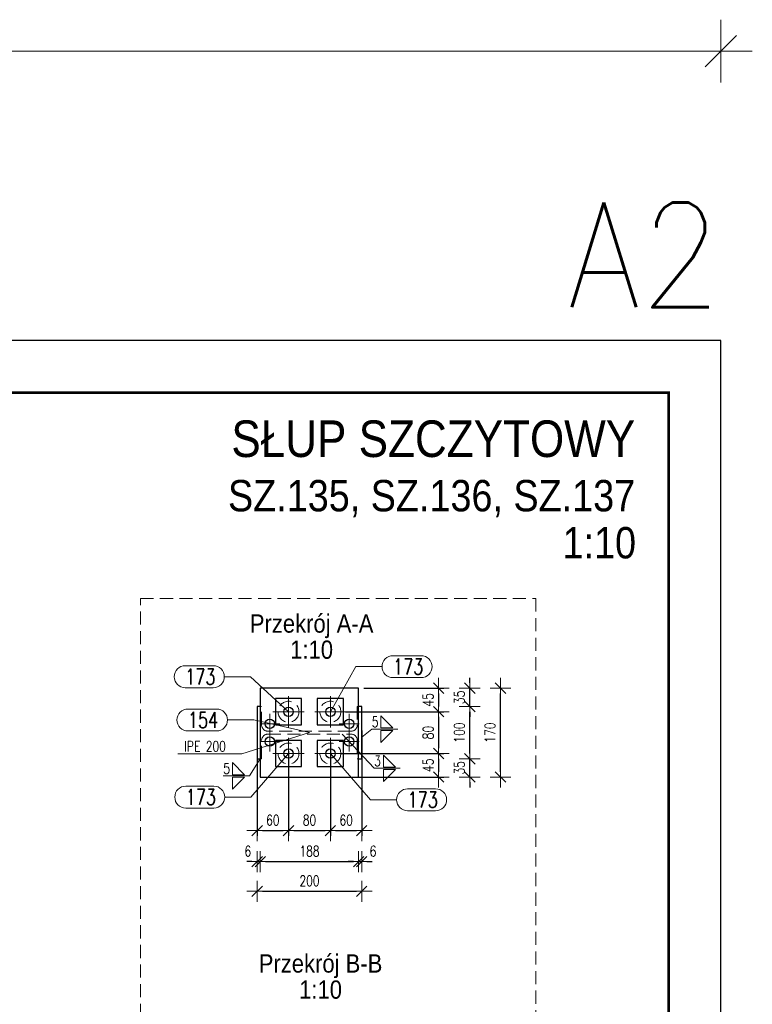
# Model space of a CAD drawing. Header units: millimetres. Extents: x -165 to 441, y 14674 to 15169.
# Tile 21 of 21: x 301 to 441, y 14967 to 15155. Entities that reach past the tile are written whole.
import ezdxf
from ezdxf.enums import TextEntityAlignment as Align

# ---------------------------------------------------------------- set-up
doc = ezdxf.new("R2010")
doc.units = ezdxf.units.MM
doc.header["$LTSCALE"] = 10
doc.linetypes.add('HIDDEN', pattern=[0.375, 0.25, -0.125])
doc.linetypes.add('MITTE', pattern=[2, 1.25, -0.25, 0.25, -0.25])
doc.layers.get('Defpoints').update_dxf_attribs({"color": 1})
doc.layers.add('_FORMATKA', color=8, linetype='Continuous', plot=False)
for name, color, linetype, lineweight in [('_RAMKA', 7, 'Continuous', 35), ('PS_DIM', 4, 'Continuous', 13), ('PS_Hidden', 2, 'HIDDEN', 9), ('PS_Mid', 5, 'MITTE', 15), ('PS_Pos', 1, 'Continuous', 15), ('PS_SOLID', 7, 'Continuous', 30), ('PS_TEXT', 3, 'Continuous', 18), ('PS_Weld', 1, 'Continuous', 9)]:
    doc.layers.add(name, color=color, linetype=linetype, lineweight=lineweight)
doc.styles.add('ARIAL', font='arial.ttf')
doc.styles.add('gil', font='txt', dxfattribs={"width": 0.9})
doc.styles.add('simplex', font='simplex.shx', dxfattribs={"width": 0.75})
doc.dimstyles.new('1_10_PRZ', dxfattribs={"dimtxt": 2, "dimasz": 1, "dimexe": 2, "dimexo": 5, "dimgap": 1, "dimtad": 1, "dimdec": 0, "dimlfac": 10, "dimtxsty": 'simplex', "dimblk": 'dimznak', "dimcen": 2, "dimse1": 1, "dimse2": 1, "dimclrt": 3, "dimadec": 1, "dimazin": 0, "dimtfac": 1, "dimtdec": 0, "dimtix": 1, "dimtmove": 2, "dimatfit": 3, "dimldrblk": 'dim-grot', "dimfxl": 1, "dimarcsym": 0})
doc.dimstyles.new('1_10_SC', dxfattribs={"dimtxt": 2, "dimasz": 1, "dimexe": 1, "dimexo": 1, "dimgap": 1, "dimtad": 1, "dimdec": 0, "dimlfac": 10, "dimtxsty": 'simplex', "dimblk": 'dimznak', "dimcen": 2, "dimclrd": 256, "dimclre": 256, "dimclrt": 3, "dimadec": 1, "dimazin": 0, "dimtfac": 1, "dimtdec": 0, "dimtix": 1, "dimtmove": 2, "dimatfit": 3, "dimldrblk": 'dim-grot', "dimfxl": 1, "dimarcsym": 0})

# ---------------------------------------------------------------- blocks, each defined once
blk = doc.blocks.new('dimznak')
at = {"color": 0}
for points in [[(0, 2), (0, -2)], [(-2, 0), (2, 0)]]:
    blk.add_lwpolyline(points, dxfattribs=at)
at = {"color": 2}
blk.add_lwpolyline([(1, 1), (-1, -1)], dxfattribs=at)
blk = doc.blocks.new('*D155')
at = {"color": 252, "lineweight": -2, "transparency": 16777216}
blk.add_line((-591, 475.33), (-3, 475.33), dxfattribs=at)
at = {"layer": 'Defpoints', "color": 0, "transparency": 16777216}
for p in [(0, 475.33), (-594, 420), (0, 420)]:
    blk.add_point(p, dxfattribs=at)
at = {"color": 252, "lineweight": -2, "transparency": 16777216, "xscale": 3, "yscale": 3, "zscale": 3, "rotation": 180}
blk.add_blockref('dimznak', (-594, 475.33), dxfattribs=at)
at = {"color": 252, "lineweight": -2, "transparency": 16777216, "xscale": 3, "yscale": 3, "zscale": 3}
blk.add_blockref('dimznak', (0, 475.33), dxfattribs=at)
at = {"color": 252, "transparency": 16777216, "insert": (-297, 485.83), "char_height": 15, "attachment_point": 5, "style": 'simplex'}
blk.add_mtext('594', dxfattribs=at)
blk = doc.blocks.new('dim-grot')
blk.add_hatch(color=256).paths.add_polyline_path([(0, 0), (-2, 0.5), (-2, -0.5)])
blk.add_lwpolyline([(0, 0), (-2, 0.5), (-2, -0.5), (0, 0)])
blk = doc.blocks.new('Tytuł rysunku')
at = {"layer": 'PS_TEXT', "style": 'ARIAL', "flags": 4}
for tag, height, p in [('TYTUŁ1', 7, (-61.19, -9.34)), ('TYTUŁ2', 6, (-61.19, -19.72)), ('SKALA', 6, (-61.19, -28.72))]:
    blk.add_attdef(tag, text='', height=height, dxfattribs=at).set_placement(p, align=Align.MIDDLE_CENTER)
blk = doc.blocks.new('*D160')
at = {"layer": 'Defpoints', "color": 0, "transparency": 16777216}
for p in [(346.59, 15013.76), (366.59, 15013.76), (366.59, 14988.42)]:
    blk.add_point(p, dxfattribs=at)
at = {"layer": 'PS_DIM', "color": 0, "lineweight": -2, "transparency": 16777216}
blk.add_line((347.59, 14988.42), (365.59, 14988.42), dxfattribs=at)
at = {"layer": 'PS_DIM', "color": 0, "lineweight": -2, "transparency": 16777216, "rotation": 180}
blk.add_blockref('dimznak', (346.59, 14988.42), dxfattribs=at)
at = {"layer": 'PS_DIM', "color": 0, "lineweight": -2, "transparency": 16777216}
blk.add_blockref('dimznak', (366.59, 14988.42), dxfattribs=at)
at = {"layer": 'PS_DIM', "color": 3, "transparency": 16777216, "insert": (356.59, 14990.42), "char_height": 2, "attachment_point": 5, "style": 'simplex'}
blk.add_mtext('200', dxfattribs=at)
blk = doc.blocks.new('*D161')
at = {"layer": 'Defpoints', "color": 0, "transparency": 16777216}
for p in [(365.99, 15027.26), (393.12, 15027.26), (365.99, 15010.26)]:
    blk.add_point(p, dxfattribs=at)
at = {"layer": 'PS_DIM', "color": 0, "lineweight": -2, "transparency": 16777216}
blk.add_line((393.12, 15011.26), (393.12, 15026.26), dxfattribs=at)
for p, rotation in [((393.12, 15027.26), 90), ((393.12, 15010.26), 270)]:
    blk.add_blockref('dimznak', p, dxfattribs=dict(at, rotation=rotation))
at = {"layer": 'PS_DIM', "color": 3, "transparency": 16777216, "insert": (391.12, 15018.76), "char_height": 2, "attachment_point": 5, "rotation": 90, "style": 'simplex'}
blk.add_mtext('170', dxfattribs=at)
blk = doc.blocks.new('Przekrój')
at = {"layer": 'PS_DIM', "style": 'ARIAL', "flags": 4}
for tag, p in [('PRZEKRÓJ', (7.89, 7.75)), ('SKALA', (7.89, 1.75))]:
    blk.add_attdef(tag, text='', height=3.5, dxfattribs=at).set_placement(p, align=Align.MIDDLE_CENTER)
blk = doc.blocks.new('*D162')
at = {"layer": 'Defpoints', "color": 0, "transparency": 16777216}
for p in [(365.99, 15027.26), (362.49, 15022.76), (381.28, 15022.76)]:
    blk.add_point(p, dxfattribs=at)
at = {"layer": 'PS_DIM', "lineweight": -2, "transparency": 16777216}
for p, q in [((366.99, 15027.26), (382.28, 15027.26)), ((381.28, 15026.26), (381.28, 15023.76)), ((363.49, 15022.76), (382.28, 15022.76))]:
    blk.add_line(p, q, dxfattribs=at)
for p, rotation in [((381.28, 15027.26), 90), ((381.28, 15022.76), 270)]:
    blk.add_blockref('dimznak', p, dxfattribs=dict(at, rotation=rotation))
at = {"layer": 'PS_DIM', "color": 3, "transparency": 16777216, "insert": (379.28, 15025.01), "char_height": 2, "attachment_point": 5, "rotation": 90, "style": 'simplex'}
blk.add_mtext('45', dxfattribs=at)
blk = doc.blocks.new('*D163')
at = {"layer": 'Defpoints', "color": 0, "transparency": 16777216}
for p in [(362.49, 15022.76), (361.49, 15014.76), (381.28, 15014.76)]:
    blk.add_point(p, dxfattribs=at)
at = {"layer": 'PS_DIM', "lineweight": -2, "transparency": 16777216}
for p, q in [((363.49, 15022.76), (382.28, 15022.76)), ((381.28, 15021.76), (381.28, 15015.76)), ((362.49, 15014.76), (382.28, 15014.76))]:
    blk.add_line(p, q, dxfattribs=at)
for p, rotation in [((381.28, 15022.76), 90), ((381.28, 15014.76), 270)]:
    blk.add_blockref('dimznak', p, dxfattribs=dict(at, rotation=rotation))
at = {"layer": 'PS_DIM', "color": 3, "transparency": 16777216, "insert": (379.28, 15018.76), "char_height": 2, "attachment_point": 5, "rotation": 90, "style": 'simplex'}
blk.add_mtext('80', dxfattribs=at)
blk = doc.blocks.new('*D164')
at = {"layer": 'Defpoints', "color": 0, "transparency": 16777216}
for p in [(361.49, 15014.76), (364.65, 15010.26), (381.28, 15010.26)]:
    blk.add_point(p, dxfattribs=at)
at = {"layer": 'PS_DIM', "lineweight": -2, "transparency": 16777216}
for p, q in [((362.49, 15014.76), (382.28, 15014.76)), ((381.28, 15013.76), (381.28, 15011.26)), ((365.65, 15010.26), (382.28, 15010.26))]:
    blk.add_line(p, q, dxfattribs=at)
for p, rotation in [((381.28, 15014.76), 90), ((381.28, 15010.26), 270)]:
    blk.add_blockref('dimznak', p, dxfattribs=dict(at, rotation=rotation))
at = {"layer": 'PS_DIM', "color": 3, "transparency": 16777216, "insert": (379.28, 15012.51), "char_height": 2, "attachment_point": 5, "rotation": 90, "style": 'simplex'}
blk.add_mtext('45', dxfattribs=at)
blk = doc.blocks.new('*D165')
at = {"layer": 'Defpoints', "color": 0, "transparency": 16777216}
for p in [(366.59, 15013.76), (387.25, 15013.76), (364.65, 15010.26)]:
    blk.add_point(p, dxfattribs=at)
at = {"layer": 'PS_DIM', "color": 0, "lineweight": -2, "transparency": 16777216}
for p, q in [((387.25, 15014.76), (387.25, 15015.76)), ((387.25, 15010.26), (387.25, 15013.76)), ((387.25, 15009.26), (387.25, 15008.26))]:
    blk.add_line(p, q, dxfattribs=at)
for p, rotation in [((387.25, 15013.76), 270), ((387.25, 15010.26), 90)]:
    blk.add_blockref('dimznak', p, dxfattribs=dict(at, rotation=rotation))
at = {"layer": 'PS_DIM', "color": 3, "transparency": 16777216, "insert": (385.25, 15012.01), "char_height": 2, "attachment_point": 5, "rotation": 90, "style": 'simplex'}
blk.add_mtext('35', dxfattribs=at)
blk = doc.blocks.new('*D166')
at = {"layer": 'Defpoints', "color": 0, "transparency": 16777216}
for p in [(366.59, 15023.76), (387.25, 15023.76), (366.59, 15013.76)]:
    blk.add_point(p, dxfattribs=at)
at = {"layer": 'PS_DIM', "color": 0, "lineweight": -2, "transparency": 16777216}
blk.add_line((387.25, 15014.76), (387.25, 15022.76), dxfattribs=at)
for p, rotation in [((387.25, 15023.76), 90), ((387.25, 15013.76), 270)]:
    blk.add_blockref('dimznak', p, dxfattribs=dict(at, rotation=rotation))
at = {"layer": 'PS_DIM', "color": 3, "transparency": 16777216, "insert": (385.25, 15018.76), "char_height": 2, "attachment_point": 5, "rotation": 90, "style": 'simplex'}
blk.add_mtext('100', dxfattribs=at)
blk = doc.blocks.new('*D167')
at = {"layer": 'Defpoints', "color": 0, "transparency": 16777216}
for p in [(365.09, 15027.26), (387.25, 15027.26), (366.59, 15023.76)]:
    blk.add_point(p, dxfattribs=at)
at = {"layer": 'PS_DIM', "color": 0, "lineweight": -2, "transparency": 16777216}
for p, q in [((387.25, 15028.26), (387.25, 15029.26)), ((387.25, 15023.76), (387.25, 15027.26)), ((387.25, 15022.76), (387.25, 15021.76))]:
    blk.add_line(p, q, dxfattribs=at)
for p, rotation in [((387.25, 15027.26), 270), ((387.25, 15023.76), 90)]:
    blk.add_blockref('dimznak', p, dxfattribs=dict(at, rotation=rotation))
at = {"layer": 'PS_DIM', "color": 3, "transparency": 16777216, "insert": (385.25, 15025.51), "char_height": 2, "attachment_point": 5, "rotation": 90, "style": 'simplex'}
blk.add_mtext('35', dxfattribs=at)
blk = doc.blocks.new('*D168')
at = {"layer": 'Defpoints', "color": 0, "transparency": 16777216}
for p in [(346.59, 15017.6), (352.59, 15016.2), (352.59, 15000.02)]:
    blk.add_point(p, dxfattribs=at)
at = {"layer": 'PS_DIM', "lineweight": -2, "transparency": 16777216}
for p, q in [((346.59, 15016.6), (346.59, 14999.02)), ((352.59, 15015.2), (352.59, 14999.02)), ((347.59, 15000.02), (351.59, 15000.02))]:
    blk.add_line(p, q, dxfattribs=at)
at = {"layer": 'PS_DIM', "lineweight": -2, "transparency": 16777216, "rotation": 180}
blk.add_blockref('dimznak', (346.59, 15000.02), dxfattribs=at)
at = {"layer": 'PS_DIM', "lineweight": -2, "transparency": 16777216}
blk.add_blockref('dimznak', (352.59, 15000.02), dxfattribs=at)
at = {"layer": 'PS_DIM', "color": 3, "transparency": 16777216, "insert": (349.59, 15002.02), "char_height": 2, "attachment_point": 5, "style": 'simplex'}
blk.add_mtext('60', dxfattribs=at)
blk = doc.blocks.new('*D169')
at = {"layer": 'Defpoints', "color": 0, "transparency": 16777216}
for p in [(360.59, 15017.76), (352.59, 15016.2), (360.59, 15000.02)]:
    blk.add_point(p, dxfattribs=at)
at = {"layer": 'PS_DIM', "lineweight": -2, "transparency": 16777216}
for p, q in [((360.59, 15016.76), (360.59, 14999.02)), ((352.59, 15015.2), (352.59, 14999.02)), ((353.59, 15000.02), (359.59, 15000.02))]:
    blk.add_line(p, q, dxfattribs=at)
at = {"layer": 'PS_DIM', "lineweight": -2, "transparency": 16777216, "rotation": 180}
blk.add_blockref('dimznak', (352.59, 15000.02), dxfattribs=at)
at = {"layer": 'PS_DIM', "lineweight": -2, "transparency": 16777216}
blk.add_blockref('dimznak', (360.59, 15000.02), dxfattribs=at)
at = {"layer": 'PS_DIM', "color": 3, "transparency": 16777216, "insert": (356.59, 15002.02), "char_height": 2, "attachment_point": 5, "style": 'simplex'}
blk.add_mtext('80', dxfattribs=at)
blk = doc.blocks.new('*D170')
at = {"layer": 'Defpoints', "color": 0, "transparency": 16777216}
for p in [(366.59, 15020.16), (360.59, 15017.76), (366.59, 15000.02)]:
    blk.add_point(p, dxfattribs=at)
at = {"layer": 'PS_DIM', "lineweight": -2, "transparency": 16777216}
for p, q in [((366.59, 15019.16), (366.59, 14999.02)), ((360.59, 15016.76), (360.59, 14999.02)), ((361.59, 15000.02), (365.59, 15000.02))]:
    blk.add_line(p, q, dxfattribs=at)
at = {"layer": 'PS_DIM', "lineweight": -2, "transparency": 16777216, "rotation": 180}
blk.add_blockref('dimznak', (360.59, 15000.02), dxfattribs=at)
at = {"layer": 'PS_DIM', "lineweight": -2, "transparency": 16777216}
blk.add_blockref('dimznak', (366.59, 15000.02), dxfattribs=at)
at = {"layer": 'PS_DIM', "color": 3, "transparency": 16777216, "insert": (363.59, 15002.02), "char_height": 2, "attachment_point": 5, "style": 'simplex'}
blk.add_mtext('60', dxfattribs=at)
blk = doc.blocks.new('*D171')
at = {"layer": 'Defpoints', "color": 0, "transparency": 16777216}
for p in [(346.59, 15015.53), (347.19, 15015.53), (347.19, 14994.1)]:
    blk.add_point(p, dxfattribs=at)
at = {"layer": 'PS_DIM', "color": 0, "lineweight": -2, "transparency": 16777216}
for p, q in [((345.59, 14994.1), (344.59, 14994.1)), ((346.59, 14994.1), (347.19, 14994.1)), ((348.19, 14994.1), (349.19, 14994.1))]:
    blk.add_line(p, q, dxfattribs=at)
blk.add_blockref('dimznak', (346.59, 14994.1), dxfattribs=at)
at = {"layer": 'PS_DIM', "color": 0, "lineweight": -2, "transparency": 16777216, "rotation": 180}
blk.add_blockref('dimznak', (347.19, 14994.1), dxfattribs=at)
at = {"layer": 'PS_DIM', "color": 3, "transparency": 16777216, "insert": (344.81, 14996.1), "char_height": 2, "attachment_point": 5, "style": 'simplex'}
blk.add_mtext('6', dxfattribs=at)
blk = doc.blocks.new('*D172')
at = {"layer": 'Defpoints', "color": 0, "transparency": 16777216}
for p in [(365.99, 15019.59), (347.19, 15015.53), (365.99, 14994.1)]:
    blk.add_point(p, dxfattribs=at)
at = {"layer": 'PS_DIM', "color": 0, "lineweight": -2, "transparency": 16777216}
blk.add_line((348.19, 14994.1), (364.99, 14994.1), dxfattribs=at)
at = {"layer": 'PS_DIM', "color": 0, "lineweight": -2, "transparency": 16777216, "rotation": 180}
blk.add_blockref('dimznak', (347.19, 14994.1), dxfattribs=at)
at = {"layer": 'PS_DIM', "color": 0, "lineweight": -2, "transparency": 16777216}
blk.add_blockref('dimznak', (365.99, 14994.1), dxfattribs=at)
at = {"layer": 'PS_DIM', "color": 3, "transparency": 16777216, "insert": (356.59, 14996.1), "char_height": 2, "attachment_point": 5, "style": 'simplex'}
blk.add_mtext('188', dxfattribs=at)
blk = doc.blocks.new('*D173')
at = {"layer": 'Defpoints', "color": 0, "transparency": 16777216}
for p in [(365.99, 15019.59), (366.59, 15019.59), (366.59, 14994.1)]:
    blk.add_point(p, dxfattribs=at)
at = {"layer": 'PS_DIM', "color": 0, "lineweight": -2, "transparency": 16777216}
for p, q in [((364.99, 14994.1), (363.99, 14994.1)), ((365.99, 14994.1), (366.59, 14994.1)), ((367.59, 14994.1), (368.59, 14994.1))]:
    blk.add_line(p, q, dxfattribs=at)
blk.add_blockref('dimznak', (365.99, 14994.1), dxfattribs=at)
at = {"layer": 'PS_DIM', "color": 0, "lineweight": -2, "transparency": 16777216, "rotation": 180}
blk.add_blockref('dimznak', (366.59, 14994.1), dxfattribs=at)
at = {"layer": 'PS_DIM', "color": 3, "transparency": 16777216, "insert": (368.74, 14996.1), "char_height": 2, "attachment_point": 5, "style": 'simplex'}
blk.add_mtext('6', dxfattribs=at)
blk = doc.blocks.new('*X317')
at = {"color": 1}
for p, q in [((333.35, 15023.28), (338.82, 15023.28)), ((340.92, 15021.18), (345.92, 15021.18)), ((356.59, 15018.76), (345.92, 15021.18)), ((333.35, 15019.08), (338.82, 15019.08))]:
    blk.add_line(p, q, dxfattribs=at)
for centre, start, end in [((333.35, 15021.18), 90, 270), ((338.82, 15021.18), 270, 90)]:
    blk.add_arc(centre, 2.1, start, end, dxfattribs=at)
at = {"color": 2, "style": 'simplex', "width": 0.75}
blk.add_text('154', height=3, dxfattribs=at).set_placement((333.35, 15019.68))
blk = doc.blocks.new('*X318')
at = {"color": 1}
for p in [(356.59, 15018.76), (331.44, 15014.73)]:
    blk.add_line(p, (343.68, 15014.73), dxfattribs=at)
at = {"color": 3, "style": 'simplex', "width": 0.75}
blk.add_text('IPE 200 ', height=2, dxfattribs=at).set_placement((332.64, 15015.13))
blk = doc.blocks.new('*X319')
at = {"color": 1}
for p, q in [((352.59, 15014.76), (345.39, 15006.43)), ((332.93, 15008.53), (338.29, 15008.53)), ((340.39, 15006.43), (345.39, 15006.43)), ((332.93, 15004.33), (338.29, 15004.33))]:
    blk.add_line(p, q, dxfattribs=at)
for centre, start, end in [((332.93, 15006.43), 90, 270), ((338.29, 15006.43), 270, 90)]:
    blk.add_arc(centre, 2.1, start, end, dxfattribs=at)
at = {"color": 2, "style": 'simplex', "width": 0.75}
blk.add_text('173', height=3, dxfattribs=at).set_placement((332.93, 15004.93))
blk = doc.blocks.new('*X320')
at = {"color": 1}
for p, q in [((372.58, 15033.48), (377.94, 15033.48)), ((360.59, 15022.76), (365.48, 15031.38)), ((365.48, 15031.38), (370.48, 15031.38)), ((372.58, 15029.28), (377.94, 15029.28))]:
    blk.add_line(p, q, dxfattribs=at)
for centre, start, end in [((372.58, 15031.38), 90, 270), ((377.94, 15031.38), 270, 90)]:
    blk.add_arc(centre, 2.1, start, end, dxfattribs=at)
at = {"color": 2, "style": 'simplex', "width": 0.75}
blk.add_text('173', height=3, dxfattribs=at).set_placement((372.58, 15029.88))
blk = doc.blocks.new('*X321')
at = {"color": 1}
for p, q in [((332.83, 15031.55), (338.19, 15031.55)), ((340.29, 15029.45), (345.29, 15029.45)), ((352.59, 15022.76), (345.29, 15029.45)), ((332.83, 15027.35), (338.19, 15027.35))]:
    blk.add_line(p, q, dxfattribs=at)
for centre, start, end in [((332.83, 15029.45), 90, 270), ((338.19, 15029.45), 270, 90)]:
    blk.add_arc(centre, 2.1, start, end, dxfattribs=at)
at = {"color": 2, "style": 'simplex', "width": 0.75}
blk.add_text('173', height=3, dxfattribs=at).set_placement((332.83, 15027.95))
blk = doc.blocks.new('*X322')
at = {"color": 1}
for p, q in [((360.59, 15014.76), (368.26, 15005.92)), ((375.36, 15008.02), (380.71, 15008.02)), ((368.26, 15005.92), (373.26, 15005.92)), ((375.36, 15003.82), (380.71, 15003.82))]:
    blk.add_line(p, q, dxfattribs=at)
for centre, start, end in [((375.36, 15005.92), 90, 270), ((380.71, 15005.92), 270, 90)]:
    blk.add_arc(centre, 2.1, start, end, dxfattribs=at)
at = {"color": 2, "style": 'simplex', "width": 0.75}
blk.add_text('173', height=3, dxfattribs=at).set_placement((375.36, 15004.42))
blk = doc.blocks.new('*X323')
at = {"color": 3}
for p, q in [((344.17, 15010.72), (341.87, 15013.02)), ((341.87, 15013.02), (341.87, 15010.72)), ((341.87, 15010.72), (344.17, 15010.72)), ((341.87, 15010.26), (344.17, 15010.26)), ((344.17, 15010.26), (341.87, 15007.96)), ((341.87, 15007.96), (341.87, 15010.26))]:
    blk.add_line(p, q, dxfattribs=at)
at = {"color": 9}
for p in [(347.19, 15013.76), (340.11, 15010.49)]:
    blk.add_line(p, (345.11, 15010.49), dxfattribs=at)
at = {"color": 2, "style": 'simplex', "width": 0.75}
blk.add_text('5', height=2, dxfattribs=at).set_placement((340.11, 15010.89))
blk = doc.blocks.new('*X324')
at = {"color": 3}
for p, q in [((372.55, 15019.65), (370.25, 15021.95)), ((370.25, 15021.95), (370.25, 15019.65)), ((370.25, 15019.65), (372.55, 15019.65)), ((370.25, 15019.19), (372.55, 15019.19)), ((372.55, 15019.19), (370.25, 15016.89)), ((370.25, 15016.89), (370.25, 15019.19))]:
    blk.add_line(p, q, dxfattribs=at)
at = {"color": 9}
for p, q in [((366.59, 15017.88), (368.49, 15019.42)), ((368.49, 15019.42), (373.49, 15019.42))]:
    blk.add_line(p, q, dxfattribs=at)
at = {"color": 2, "style": 'simplex', "width": 0.75}
blk.add_text('5', height=2, dxfattribs=at).set_placement((368.49, 15019.82))
blk = doc.blocks.new('*X325')
at = {"color": 9}
for p, q in [((362.84, 15018.48), (368.96, 15011.95)), ((368.96, 15011.95), (373.96, 15011.95))]:
    blk.add_line(p, q, dxfattribs=at)
at = {"color": 3}
for p, q in [((373.02, 15012.18), (370.72, 15014.48)), ((370.72, 15014.48), (370.72, 15012.18)), ((370.72, 15012.18), (373.02, 15012.18)), ((370.72, 15011.72), (373.02, 15011.72)), ((373.02, 15011.72), (370.72, 15009.42)), ((370.72, 15009.42), (370.72, 15011.72))]:
    blk.add_line(p, q, dxfattribs=at)
at = {"color": 2, "style": 'simplex', "width": 0.75}
blk.add_text('3', height=2, dxfattribs=at).set_placement((368.96, 15012.35))
blk = doc.blocks.new('*U150')
at = {"layer": '_FORMATKA', "lineweight": -3}
blk.add_lwpolyline([(-594, 0), (0, 0), (0, 420), (-594, 420)], close=True, dxfattribs=at)
at = {"layer": '_RAMKA', "lineweight": -3, "const_width": 0.5}
blk.add_lwpolyline([(-564, 10), (-10, 10), (-10, 410), (-564, 410)], close=True, dxfattribs=at)
at = {"layer": '_FORMATKA', "lineweight": -3, "style": 'simplex', "width": 0.9}
blk.add_text('A2', height=20, dxfattribs=at).set_placement((0, 426.35), align=Align.RIGHT)
dim = blk.add_linear_dim(base=(0, 475.33), p1=(-594, 420), p2=(0, 420), dimstyle='1_10_PRZ', override={"dimscale": 3, "dimtxt": 5, "dimlfac": 1, "dimclrd": 252, "dimclrt": 252})
dim.commit()
dim.dimension.update_dxf_attribs({"geometry": '*D155', "text_midpoint": (-297, 485.83)})

msp = doc.modelspace()

# ---------------------------------------------------------------- linework, layer by layer
at = {"layer": 'PS_Hidden', "color": 2, "linetype": 'HIDDEN', "extrusion": (0, 1, 2.22045e-16)}
for p, q in [((347.44, 15023.76), (347.19, 15023.76)), ((347.44, 15020.24), (347.44, 15023.76)), ((365.99, 15023.76), (365.74, 15023.76)), ((365.74, 15023.76), (365.74, 15020.24)), ((364.54, 15019.04), (348.64, 15019.04)), ((347.44, 15013.76), (347.44, 15017.28)), ((348.64, 15018.48), (364.54, 15018.48)), ((365.74, 15017.28), (365.74, 15013.76)), ((347.19, 15013.76), (347.44, 15013.76)), ((365.74, 15013.76), (365.99, 15013.76))]:
    msp.add_line(p, q, dxfattribs=at)
at = {"layer": 'PS_Hidden'}
msp.add_lwpolyline([(324.25, 15044.42), (399.87, 15044.42), (399.87, 14915.66), (324.25, 14915.66)], close=True, dxfattribs=at)
for centre in [(352.59, 15022.76), (360.59, 15022.76), (352.59, 15014.76), (360.59, 15014.76)]:
    msp.add_circle(centre, 2, dxfattribs=at)
at = {"layer": 'PS_Hidden', "color": 2, "linetype": 'HIDDEN'}
for centre, start, end in [((348.64, 15020.24), 180, 270), ((364.54, 15020.24), 270, 0), ((348.64, 15017.28), 90, 180), ((364.54, 15017.28), 0, 90)]:
    msp.add_arc(centre, 1.2, start, end, dxfattribs=at)
at = {"layer": 'PS_Mid', "color": 5, "linetype": 'MITTE', "extrusion": (0, 1, 2.22045e-16)}
for p, q in [((352.59, 15025.76), (352.59, 15019.76)), ((352.59, 15024.66), (352.59, 15020.86)), ((352.59, 15024.66), (352.59, 15020.86)), ((360.59, 15025.76), (360.59, 15019.76)), ((360.59, 15024.66), (360.59, 15020.86)), ((360.59, 15024.66), (360.59, 15020.86)), ((348.99, 15022.36), (348.99, 15018.56)), ((355.59, 15022.76), (349.59, 15022.76)), ((354.49, 15022.76), (350.69, 15022.76)), ((354.49, 15022.76), (350.69, 15022.76)), ((363.59, 15022.76), (357.59, 15022.76)), ((362.49, 15022.76), (358.69, 15022.76)), ((362.49, 15022.76), (358.69, 15022.76)), ((364.19, 15022.36), (364.19, 15018.56)), ((350.89, 15020.46), (347.09, 15020.46)), ((366.09, 15020.46), (362.29, 15020.46)), ((348.99, 15018.96), (348.99, 15015.16)), ((364.19, 15018.96), (364.19, 15015.16)), ((350.89, 15017.06), (347.09, 15017.06)), ((352.59, 15017.76), (352.59, 15011.76)), ((360.59, 15017.76), (360.59, 15011.76)), ((366.09, 15017.06), (362.29, 15017.06)), ((352.59, 15016.66), (352.59, 15012.86)), ((352.59, 15016.66), (352.59, 15012.86)), ((360.59, 15016.66), (360.59, 15012.86)), ((360.59, 15016.66), (360.59, 15012.86)), ((355.59, 15014.76), (349.59, 15014.76)), ((354.49, 15014.76), (350.69, 15014.76)), ((354.49, 15014.76), (350.69, 15014.76)), ((363.59, 15014.76), (357.59, 15014.76)), ((362.49, 15014.76), (358.69, 15014.76)), ((362.49, 15014.76), (358.69, 15014.76))]:
    msp.add_line(p, q, dxfattribs=at)
at = {"layer": 'PS_SOLID', "color": 7, "linetype": 'Continuous', "extrusion": (0, 1, 2.22045e-16)}
for p, q in [((348.99, 15027.26), (347.19, 15027.26)), ((347.19, 15027.26), (347.19, 15010.26)), ((352.59, 15027.26), (348.99, 15027.26)), ((360.59, 15027.26), (352.59, 15027.26)), ((364.19, 15027.26), (360.59, 15027.26)), ((365.99, 15027.26), (364.19, 15027.26)), ((365.99, 15010.26), (365.99, 15027.26)), ((352.59, 15025.26), (350.09, 15025.26)), ((350.09, 15025.26), (350.09, 15020.26)), ((355.09, 15025.26), (352.59, 15025.26)), ((355.09, 15020.26), (355.09, 15025.26)), ((360.59, 15025.26), (358.09, 15025.26)), ((358.09, 15025.26), (358.09, 15020.26)), ((363.09, 15025.26), (360.59, 15025.26)), ((363.09, 15020.26), (363.09, 15025.26)), ((347.19, 15023.76), (346.59, 15023.76)), ((346.59, 15023.76), (346.59, 15013.76)), ((366.59, 15023.76), (365.99, 15023.76)), ((366.59, 15013.76), (366.59, 15023.76)), ((350.09, 15020.26), (355.09, 15020.26)), ((358.09, 15020.26), (363.09, 15020.26)), ((352.59, 15017.26), (350.09, 15017.26)), ((350.09, 15017.26), (350.09, 15012.26)), ((355.09, 15017.26), (352.59, 15017.26)), ((355.09, 15012.26), (355.09, 15017.26)), ((360.59, 15017.26), (358.09, 15017.26)), ((358.09, 15017.26), (358.09, 15012.26)), ((363.09, 15017.26), (360.59, 15017.26)), ((363.09, 15012.26), (363.09, 15017.26)), ((346.59, 15013.76), (347.19, 15013.76)), ((365.99, 15013.76), (366.59, 15013.76)), ((350.09, 15012.26), (355.09, 15012.26)), ((358.09, 15012.26), (363.09, 15012.26)), ((347.19, 15010.26), (365.99, 15010.26))]:
    msp.add_line(p, q, dxfattribs=at)
at = {"layer": 'PS_SOLID'}
for centre in [(352.59, 15022.76), (360.59, 15022.76), (348.99, 15020.46), (364.19, 15020.46), (348.99, 15017.06), (364.19, 15017.06), (352.59, 15014.76), (360.59, 15014.76)]:
    msp.add_circle(centre, 0.9, dxfattribs=at)

# ---------------------------------------------------------------- block references
ref = msp.add_blockref('Tytuł rysunku', (423.88, 15080.81))
ref.add_attrib('TYTUŁ1', 'SŁUP SZCZYTOWY', dxfattribs={"layer": 'PS_TEXT', "height": 7, "style": 'gil', "width": 0.9}).set_placement((418.88, 15071.47), align=Align.RIGHT)
ref.add_attrib('TYTUŁ2', 'SZ.135, SZ.136, SZ.137', dxfattribs={"layer": 'PS_TEXT', "height": 6, "style": 'gil', "width": 0.9}).set_placement((418.88, 15061.08), align=Align.RIGHT)
ref.add_attrib('SKALA', '1:10', dxfattribs={"layer": 'PS_TEXT', "height": 6, "style": 'gil', "width": 0.9}).set_placement((419.05, 15052.08), align=Align.RIGHT)
at = {"layer": 'PS_DIM'}
msp.add_blockref('*U150', (435.28, 14673.77), dxfattribs=at)
ref = msp.add_blockref('Przekrój', (349.12, 15029.08), dxfattribs=at)
ref.add_attrib('PRZEKRÓJ', 'Przekrój A-A', dxfattribs={"layer": 'PS_TEXT', "height": 3.5, "style": 'gil', "width": 0.9}).set_placement((357, 15036.83), align=Align.BOTTOM_CENTER)
ref.add_attrib('SKALA', '1:10', dxfattribs={"layer": 'PS_TEXT', "height": 3.5, "style": 'gil', "width": 0.9}).set_placement((357, 15031.83), align=Align.BOTTOM_CENTER)
ref = msp.add_blockref('Przekrój', (350.82, 14964.07), dxfattribs=at)
ref.add_attrib('PRZEKRÓJ', 'Przekrój B-B', dxfattribs={"layer": 'PS_TEXT', "height": 3.5, "style": 'gil', "width": 0.9}).set_placement((358.71, 14971.82), align=Align.BOTTOM_CENTER)
ref.add_attrib('SKALA', '1:10', dxfattribs={"layer": 'PS_TEXT', "height": 3.5, "style": 'gil', "width": 0.9}).set_placement((358.71, 14966.82), align=Align.BOTTOM_CENTER)
at = {"layer": 'PS_Pos'}
for name in ['*X320', '*X321', '*X317', '*X318', '*X319', '*X322']:
    msp.add_blockref(name, (0, 0), dxfattribs=at)
at = {"layer": 'PS_Weld'}
for name in ['*X324', '*X325', '*X323']:
    msp.add_blockref(name, (0, 0), dxfattribs=at)

# ---------------------------------------------------------------- dimensions: what is measured, and where the dimension line sits
at = {"layer": 'PS_DIM'}
for base, p1, p2, dimstyle, picture, middle in [((381.28, 15022.76), (365.99, 15027.26), (362.49, 15022.76), '1_10_SC', '*D162', (379.28, 15025.01)), ((387.25, 15027.26), (366.59, 15023.76), (365.09, 15027.26), '1_10_PRZ', '*D167', (385.25, 15025.51)), ((393.12, 15027.26), (365.99, 15010.26), (365.99, 15027.26), '1_10_PRZ', '*D161', (391.12, 15018.76)), ((381.28, 15014.76), (362.49, 15022.76), (361.49, 15014.76), '1_10_SC', '*D163', (379.28, 15018.76)), ((387.25, 15023.76), (366.59, 15013.76), (366.59, 15023.76), '1_10_PRZ', '*D166', (385.25, 15018.76)), ((381.28, 15010.26), (361.49, 15014.76), (364.65, 15010.26), '1_10_SC', '*D164', (379.28, 15012.51)), ((387.25, 15013.76), (364.65, 15010.26), (366.59, 15013.76), '1_10_PRZ', '*D165', (385.25, 15012.01))]:
    dim = msp.add_linear_dim(base=base, p1=p1, p2=p2, angle=90, dimstyle=dimstyle, dxfattribs=at)
    dim.commit()
    dim.dimension.update_dxf_attribs({"geometry": picture, "text_midpoint": middle})
for base, p1, p2, dimstyle, picture, middle in [((365.99, 14994.1), (347.19, 15015.53), (365.99, 15019.59), '1_10_PRZ', '*D172', (356.59, 14996.1)), ((366.59, 15000.02), (360.59, 15017.76), (366.59, 15020.16), '1_10_SC', '*D170', (363.59, 15002.02)), ((352.59, 15000.02), (346.59, 15017.6), (352.59, 15016.2), '1_10_SC', '*D168', (349.59, 15002.02)), ((360.59, 15000.02), (352.59, 15016.2), (360.59, 15017.76), '1_10_SC', '*D169', (356.59, 15002.02)), ((366.59, 14988.42), (346.59, 15013.76), (366.59, 15013.76), '1_10_PRZ', '*D160', (356.59, 14990.42))]:
    dim = msp.add_linear_dim(base=base, p1=p1, p2=p2, dimstyle=dimstyle, dxfattribs=at)
    dim.commit()
    dim.dimension.update_dxf_attribs({"geometry": picture, "text_midpoint": middle})
for base, p1, p2, picture, middle in [((366.59, 14994.1), (365.99, 15019.59), (366.59, 15019.59), '*D173', (368.74, 14996.1)), ((347.19, 14994.1), (346.59, 15015.53), (347.19, 15015.53), '*D171', (344.81, 14996.1))]:
    dim = msp.add_linear_dim(base=base, p1=p1, p2=p2, dimstyle='1_10_PRZ', dxfattribs=at)
    dim.commit()
    dim.dimension.update_dxf_attribs({"geometry": picture, "text_midpoint": middle, "dimtype": 128})

doc.saveas('drawing.dxf')
